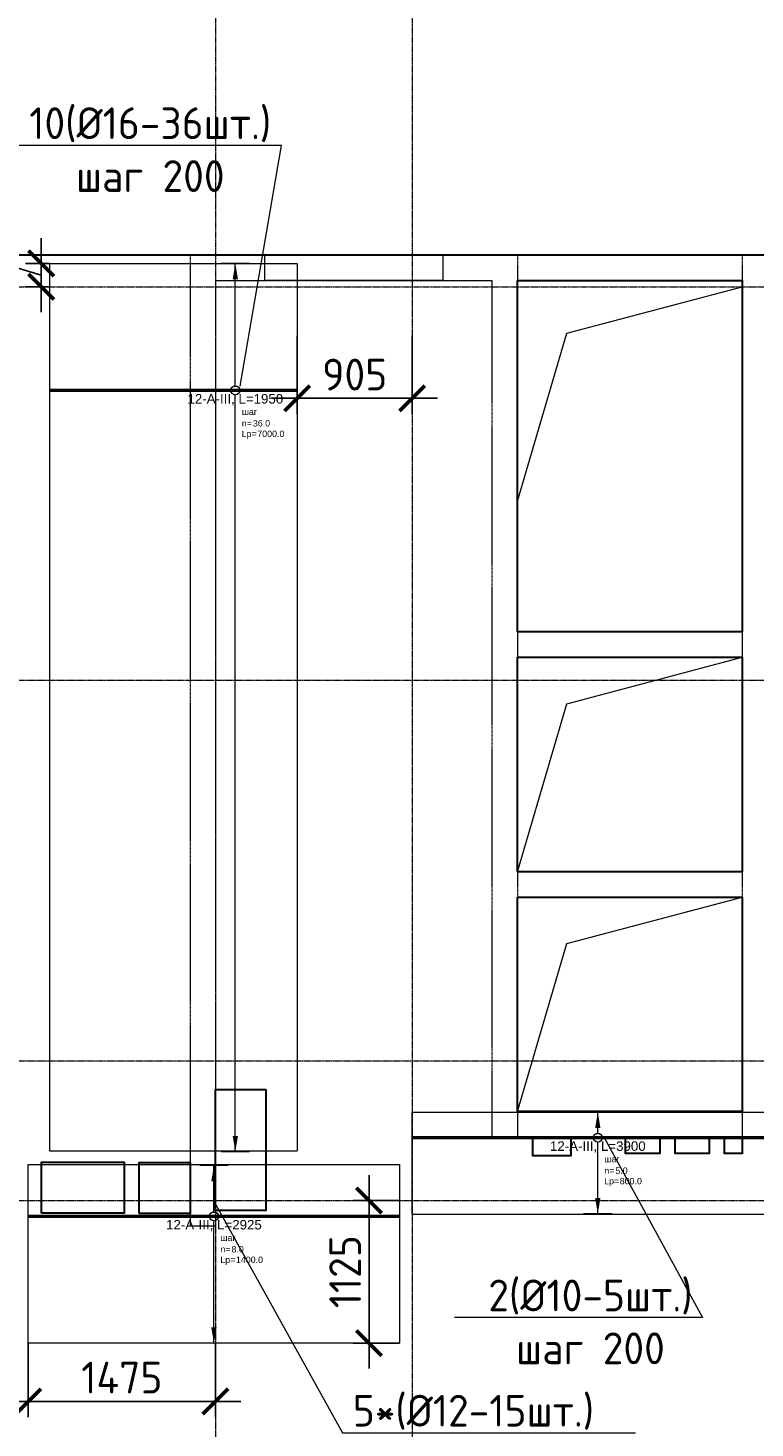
# Model space of a CAD drawing. Header units: millimetres. Extents: x -42044588 to 856694, y -806701 to 941911.
# Tile 235 of 256: x 22411 to 28137, y -424944 to -413912. Entities that reach past the tile are written whole.
import ezdxf
from ezdxf import colors
from ezdxf.entities.mleader import LeaderData, LeaderLine
from ezdxf.enums import TextEntityAlignment as Align
from ezdxf.math import Vec2, Vec3

# ---------------------------------------------------------------- set-up
doc = ezdxf.new("R2010")
doc.units = ezdxf.units.MM
doc.set_wipeout_variables(frame=1)
for name, pattern in [('01 Штриховая _4 мм_', [6, 3.5, -2.5]), ('______5', [1100, 800, -100, 100, -100]), ('DASHED', [7, 5, -2, 0]), ('GOST2.303 4', [7, 5, -2, 0]), ('осевая', [50.8, 31.75, -6.35, 6.35, -6.35])]:
    doc.linetypes.add(name, pattern=pattern)
doc.layers.add('0 @ 100', color=7, linetype='Continuous')
for name, color, linetype, lineweight in [('907Сл Осевые', 1, 'Continuous', 0), ('АрмСтер', 2, 'Continuous', 50), ('контур распр. стерхней', 2, 'GOST2.303 4', 20), ('Оси', 40, '______5', 18), ('Перекрытие ж_бетон', 1, 'Continuous', 30), ('подоснова', 151, 'Continuous', 5), ('РАЗМЕРЫ', 1, 'Continuous', 9), ('СТЕНЫ', 3, 'Continuous', 30), ('Узлы', 7, 'Continuous', 0)]:
    doc.layers.add(name, color=color, linetype=linetype, lineweight=lineweight)
doc.layers.add('АрмСтер_атрибуты', color=2, linetype='Continuous', lineweight=0, plot=False)
doc.styles.add('GOST-2.304_Type-B', font='GOST_Common.ttf')
doc.styles.get("Standard").update_dxf_attribs({"font": 'arial.ttf'})
doc.styles.add('Аннотативный', font='arial.ttf')
doc.styles.add('ГОСТ', font='GOST_Common.ttf')
doc.dimstyles.new('СПДС', dxfattribs={"dimscale": 100, "dimtxt": 2.5, "dimasz": 2, "dimexe": 1.25, "dimexo": 0, "dimtad": 1, "dimdec": 0, "dimrnd": 5, "dimtxsty": 'GOST-2.304_Type-B', "dimblk": 'ARCHTICK', "dimcen": 2.5, "dimdle": 2, "dimclrd": 1, "dimclre": 1, "dimclrt": 1, "dimadec": 0, "dimazin": 2, "dimtfac": 0.75, "dimtdec": 0, "dimtmove": 1, "dimatfit": 3, "dimfxl": 0, "dimtolj": 1, "dimarcsym": 0})

# ---------------------------------------------------------------- blocks, each defined once
blk = doc.blocks.new('подложка стн 1-го этажа')
at = {"layer": 'СТЕНЫ', "color": 252, "linetype": 'DASHED', "lineweight": 0, "ltscale": 0.5, "true_color": 0x939598, "transparency": 33554687}
for p, q in [((30274, 26362, -200), (30274, 19412, -200)), ((30274, 26362, -200), (30274, 26362, -200)), ((32044, 26362, -200), (32044, 19412, -200)), ((32044, 26362, -200), (32044, 26362, -200)), ((27894, 26162, -200), (27894, 18712, -200)), ((27894, 26162, -200), (27894, 26162, -200)), ((27894, 26162, -200), (30074, 26162, -200)), ((30074, 19412, -200), (30074, 26162, -200)), ((30074, 26162, -200), (30074, 26162, -200)), ((30274, 26162, -200), (30274, 26162, -200)), ((32044, 26162, -200), (30274, 26162, -200)), ((32044, 26162, -200), (32044, 26162, -200)), ((27694, 26112, -200), (27694, 26112, -200)), ((27694, 26112, -200), (27694, 18712, -200)), ((30274, 23392, -200), (30274, 23392, -200)), ((32044, 23392, -200), (30274, 23392, -200)), ((32044, 23392, -200), (32044, 23392, -200)), ((32044, 23192, -200), (30274, 23192, -200)), ((30274, 23192, -200), (30274, 23192, -200)), ((32044, 23192, -200), (32044, 23192, -200)), ((30274, 21502, -200), (32044, 21502, -200)), ((30274, 21502, -200), (30274, 21502, -200)), ((32044, 21502, -200), (32044, 21502, -200)), ((30274, 21302, -200), (30274, 21302, -200)), ((30274, 21302, -200), (32044, 21302, -200)), ((32044, 21302, -200), (32044, 21302, -200)), ((27894, 19962, -200), (27894, 19962, -200)), ((30274, 19612, -200), (30274, 19612, -200)), ((32044, 19612, -200), (30274, 19612, -200)), ((32044, 19612, -200), (32044, 19612, -200)), ((30074, 19412, -200), (30074, 19412, -200)), ((30074, 19412, -200), (32244, 19412, -200)), ((30274, 19412, -200), (30274, 19412, -200)), ((32044, 19412, -200), (32044, 19412, -200)), ((27694, 18712, -200), (27694, 18712, -200)), ((27694, 18712, -200), (27894, 18712, -200))]:
    blk.add_line(p, q, dxfattribs=at)
at = {"layer": 'СТЕНЫ', "color": 252, "linetype": 'DASHED', "lineweight": 0, "ltscale": 0.5, "true_color": 0x939598, "transparency": 33554687, "elevation": -200}
blk.add_lwpolyline([(35044, 26112), (35044, 26362), (27694, 26362), (27694, 26112)], dxfattribs=at)
at = {"layer": 'СТЕНЫ', "color": 252, "linetype": 'DASHED', "lineweight": 0, "ltscale": 0.5, "true_color": 0x939598, "transparency": 33554687, "elevation": -560}
blk.add_lwpolyline([(28284, 26365), (29684, 26365), (29684, 26162), (28284, 26162)], close=True, dxfattribs=at)
blk = doc.blocks.new('цукцкц')
at = {"layer": 'Перекрытие ж_бетон', "elevation": 4500}
blk.add_lwpolyline([(-257116, -588079), (-256716, -588079), (-256716, -588479), (-257116, -588479)], close=True, dxfattribs=at)
blk = doc.blocks.new('отв +6900')
at = {"color": 1, "lineweight": 30}
blk.add_lwpolyline([(-245612, -174547), (-246012, -174547), (-246012, -175497), (-245612, -175497)], close=True, dxfattribs=at)
at = {"layer": 'Перекрытие ж_бетон'}
for points, elevation in [([(-243511, -174919), (-243211, -174919), (-243211, -175069), (-243511, -175069)], 360), ([(-242781, -174919), (-242511, -174919), (-242511, -175049), (-242781, -175049)], 360), ([(-242391, -174919), (-242121, -174919), (-242121, -175049), (-242391, -175049)], 360), ([(-242001, -174919), (-241861, -174919), (-241861, -175049), (-242001, -175049)], 360), ([(-247381, -175519), (-247381, -175119), (-246731, -175119), (-246731, -175519)], 4500)]:
    blk.add_lwpolyline(points, close=True, dxfattribs=dict(at, elevation=elevation))
at = {"color": 1, "rotation": 90}
blk.add_blockref('цукцкц', (-834690, 81595), dxfattribs=at)
blk = doc.blocks.new('_None')
blk = doc.blocks.new('*U5506')
at = {"layer": 'РАЗМЕРЫ'}
for p, q in [((112, 1000), (-112, 1000)), ((112, -6000), (-112, -6000))]:
    blk.add_line(p, q, dxfattribs=at)
at = {"layer": 'РАЗМЕРЫ', "ltscale": 15}
blk.add_line((0, -6000), (0, 1000), dxfattribs=at)
at = {"layer": 'РАЗМЕРЫ'}
for points in [[(0, 1000), (21, 875), (-21, 875)], [(0, -6000), (21, -5875), (-21, -5875)]]:
    blk.add_solid(points, dxfattribs=at)
at = {"layer": 'АрмСтер_атрибуты', "color": 215, "ltscale": 15, "style": 'Аннотативный'}
for s, p in [('шаг', (51, -194)), ('Lр=', (50, -368)), ('n=', (51, -285))]:
    blk.add_text(s, height=50, dxfattribs=at).set_placement(p)
at = {"layer": 'АрмСтер_атрибуты', "style": 'Аннотативный', "flags": 8}
blk.add_attdef('ПОЗ', (110, 30), '', height=75, dxfattribs=at)
at = {"layer": 'АрмСтер_атрибуты', "flags": 9}
for tag, p in [('МАССА', (-1034, -210)), ('ОБОЗНАЧЕНИЕ', (-1034, -324))]:
    blk.add_attdef(tag, p, '', height=75, dxfattribs=at)
at = {"layer": 'АрмСтер_атрибуты', "color": 215, "style": 'Аннотативный'}
for tag, p, flags in [('ШАГ', (191, -194), 10), ('КОЛ', (138, -285), 8), ('ШИРИНА', (173, -368), 8)]:
    blk.add_attdef(tag, p, '', height=50, dxfattribs=dict(at, flags=flags))
at = {"linetype": 'Continuous', "lineweight": 0}
blk.add_wipeout([(35, 0), (28, 21), (11, 33), (-11, 33), (-28, 21), (-35, 0), (-28, -21), (-11, -33), (11, -33), (28, -21)], dxfattribs=at)
at = {"color": 0, "linetype": 'ByBlock', "lineweight": -2, "ltscale": 100}
blk.add_line((-1463, 0), (487, 0), dxfattribs=at)
at = {"layer": 'РАЗМЕРЫ'}
blk.add_circle((0, 0), 35, dxfattribs=at)
at = {"layer": 'АрмСтер_атрибуты', "style": 'Аннотативный', "flags": 8}
blk.add_attdef('НАИМЕНОВАНИЕ', text='', height=75, dxfattribs=at).set_placement((0, -29), align=Align.TOP_CENTER)
blk = doc.blocks.new('*U5034')
at = {"layer": 'РАЗМЕРЫ'}
for p, q in [((112, 400), (-112, 400)), ((112, -1000), (-112, -1000))]:
    blk.add_line(p, q, dxfattribs=at)
at = {"layer": 'РАЗМЕРЫ', "ltscale": 15}
blk.add_line((0, -1000), (0, 400), dxfattribs=at)
at = {"layer": 'РАЗМЕРЫ'}
for points in [[(0, 400), (21, 275), (-21, 275)], [(0, -1000), (21, -875), (-21, -875)]]:
    blk.add_solid(points, dxfattribs=at)
at = {"layer": 'АрмСтер_атрибуты', "color": 215, "ltscale": 15, "style": 'Аннотативный'}
for s, p in [('шаг', (51, -194)), ('Lр=', (50, -368)), ('n=', (51, -285))]:
    blk.add_text(s, height=50, dxfattribs=at).set_placement(p)
at = {"layer": 'АрмСтер_атрибуты', "style": 'Аннотативный', "flags": 8}
blk.add_attdef('ПОЗ', (110, 30), '', height=75, dxfattribs=at)
at = {"layer": 'АрмСтер_атрибуты', "color": 215, "style": 'Аннотативный'}
for tag, p, flags in [('ШАГ', (191, -194), 10), ('КОЛ', (138, -285), 8), ('ШИРИНА', (173, -368), 8)]:
    blk.add_attdef(tag, p, '', height=50, dxfattribs=dict(at, flags=flags))
at = {"layer": 'АрмСтер_атрибуты', "flags": 9}
for tag, p in [('МАССА', (-1034, -410)), ('ОБОЗНАЧЕНИЕ', (-1034, -524))]:
    blk.add_attdef(tag, p, '', height=75, dxfattribs=at)
at = {"linetype": 'Continuous', "lineweight": 0}
blk.add_wipeout([(35, 0), (28, 21), (11, 33), (-11, 33), (-28, 21), (-35, 0), (-28, -21), (-11, -33), (11, -33), (28, -21)], dxfattribs=at)
at = {"color": 0, "linetype": 'ByBlock', "lineweight": -2, "ltscale": 100}
blk.add_line((-1463, 0), (1462, 0), dxfattribs=at)
at = {"layer": 'РАЗМЕРЫ'}
blk.add_circle((0, 0), 35, dxfattribs=at)
at = {"layer": 'АрмСтер_атрибуты', "style": 'Аннотативный', "flags": 8}
blk.add_attdef('НАИМЕНОВАНИЕ', text='', height=75, dxfattribs=at).set_placement((0, -29), align=Align.TOP_CENTER)
blk = doc.blocks.new('*U2498')
at = {"layer": 'РАЗМЕРЫ'}
for p, q in [((112, 200), (-112, 200)), ((112, -600), (-112, -600))]:
    blk.add_line(p, q, dxfattribs=at)
at = {"layer": 'РАЗМЕРЫ', "ltscale": 15}
blk.add_line((0, -600), (0, 200), dxfattribs=at)
at = {"layer": 'РАЗМЕРЫ'}
for points in [[(0, 200), (21, 75), (-21, 75)], [(0, -600), (21, -475), (-21, -475)]]:
    blk.add_solid(points, dxfattribs=at)
at = {"layer": 'АрмСтер_атрибуты', "color": 215, "ltscale": 15, "style": 'Аннотативный'}
for s, p in [('шаг', (51, -194)), ('Lр=', (50, -368)), ('n=', (51, -285))]:
    blk.add_text(s, height=50, dxfattribs=at).set_placement(p)
at = {"layer": 'АрмСтер_атрибуты', "style": 'Аннотативный', "flags": 8}
blk.add_attdef('ПОЗ', (110, 30), '', height=75, dxfattribs=at)
at = {"layer": 'АрмСтер_атрибуты', "color": 215, "style": 'Аннотативный'}
for tag, p, flags in [('ШАГ', (191, -194), 10), ('КОЛ', (138, -285), 8), ('ШИРИНА', (173, -368), 8)]:
    blk.add_attdef(tag, p, '', height=50, dxfattribs=dict(at, flags=flags))
at = {"layer": 'АрмСтер_атрибуты', "flags": 9}
for tag, p in [('МАССА', (-1034, -1010)), ('ОБОЗНАЧЕНИЕ', (-1034, -1124))]:
    blk.add_attdef(tag, p, '', height=75, dxfattribs=at)
at = {"linetype": 'Continuous', "lineweight": 0}
blk.add_wipeout([(35, 0), (28, 21), (11, 33), (-11, 33), (-28, 21), (-35, 0), (-28, -21), (-11, -33), (11, -33), (28, -21)], dxfattribs=at)
at = {"color": 0, "linetype": 'ByBlock', "lineweight": -2, "ltscale": 100}
blk.add_line((-1463, 0), (2437, 0), dxfattribs=at)
at = {"layer": 'РАЗМЕРЫ'}
blk.add_circle((0, 0), 35, dxfattribs=at)
at = {"layer": 'АрмСтер_атрибуты', "style": 'Аннотативный', "flags": 8}
blk.add_attdef('НАИМЕНОВАНИЕ', text='', height=75, dxfattribs=at).set_placement((0, -29), align=Align.TOP_CENTER)
blk = doc.blocks.new('оси блок 2')
at = {"layer": 'Оси', "color": 16, "linetype": 'осевая', "lineweight": 0, "ltscale": 0.25, "transparency": 33554687}
for p, q in [((-65854.7, -322543), (-65854.7, -347914.1)), ((-64304.7, -322543), (-64304.7, -347914.1)), ((-89822.3, -326301.3), (-37238.5, -326301.3)), ((-89822.3, -329401.3), (-37238.5, -329401.3)), ((-89822.3, -332401.3), (-37238.5, -332401.3)), ((-89822.3, -333501.3), (-37238.5, -333501.3))]:
    blk.add_line(p, q, dxfattribs=at)
blk = doc.blocks.new('_ArchTick')
at = {"color": 0, "linetype": 'ByBlock', "const_width": 0.15}
blk.add_lwpolyline([(-0.5, -0.5), (0.5, 0.5)], dxfattribs=at)
blk = doc.blocks.new('*D6211')
at = {"layer": '907Сл Осевые', "color": 1, "lineweight": -2, "transparency": 16777216}
for p, q in [((22413, -424276), (22413, -424860)), ((23887, -424276), (23887, -424860)), ((24087, -424735), (22213, -424735))]:
    blk.add_line(p, q, dxfattribs=at)
at = {"layer": 'DEFPOINTS', "color": 0, "transparency": 16777216}
for p in [(22413, -424276), (23887, -424276), (22413, -424735)]:
    blk.add_point(p, dxfattribs=at)
at = {"layer": '907Сл Осевые', "color": 1, "lineweight": -2, "transparency": 16777216, "xscale": 200, "yscale": 200, "zscale": 200, "rotation": 180}
blk.add_blockref('_ArchTick', (22413, -424735), dxfattribs=at)
at = {"layer": '907Сл Осевые', "color": 1, "lineweight": -2, "transparency": 16777216, "xscale": 200, "yscale": 200, "zscale": 200}
blk.add_blockref('_ArchTick', (23887, -424735), dxfattribs=at)
at = {"layer": '907Сл Осевые', "color": 1, "lineweight": 0, "transparency": 16777216, "insert": (23150, -424547), "char_height": 250, "attachment_point": 5, "style": 'GOST-2.304_Type-B'}
blk.add_mtext('\\A1;1475', dxfattribs=at)
blk = doc.blocks.new('*D6212')
at = {"layer": '907Сл Осевые', "color": 1, "lineweight": -2, "transparency": 16777216}
for p, q in [((25097, -422951), (25097, -424476)), ((25338, -423151), (24972, -423151)), ((25338, -424276), (24972, -424276))]:
    blk.add_line(p, q, dxfattribs=at)
at = {"layer": 'DEFPOINTS', "color": 0, "transparency": 16777216}
for p in [(25338, -423151, 200), (25097, -424276), (25338, -424276)]:
    blk.add_point(p, dxfattribs=at)
at = {"layer": '907Сл Осевые', "color": 1, "lineweight": -2, "transparency": 16777216, "xscale": 200, "yscale": 200, "zscale": 200}
for p, rotation in [((25097, -423151), 90), ((25097, -424276), 270)]:
    blk.add_blockref('_ArchTick', p, dxfattribs=dict(at, rotation=rotation))
at = {"layer": '907Сл Осевые', "color": 1, "lineweight": 0, "transparency": 16777216, "insert": (24909, -423713), "char_height": 250, "attachment_point": 5, "rotation": 90, "style": 'GOST-2.304_Type-B'}
blk.add_mtext('\\A1;1125', dxfattribs=at)
blk = doc.blocks.new('*D6249')
at = {"layer": '907Сл Осевые', "color": 1, "lineweight": -2, "transparency": 16777216}
for p, q in [((22172, -415756), (22172, -415206)), ((22515, -416151), (22515, -415567)), ((22515, -415859), (22172, -415756)), ((22581, -415767), (22390, -415767)), ((22581, -415951), (22390, -415951))]:
    blk.add_line(p, q, dxfattribs=at)
at = {"layer": 'DEFPOINTS', "color": 0, "transparency": 16777216}
for p in [(22515, -415767), (22581, -415767, 43150), (22581, -415951, 200)]:
    blk.add_point(p, dxfattribs=at)
at = {"layer": '907Сл Осевые', "color": 1, "lineweight": -2, "transparency": 16777216, "xscale": 200, "yscale": 200, "zscale": 200}
for p, rotation in [((22515, -415767), 90), ((22515, -415951), 270)]:
    blk.add_blockref('_ArchTick', p, dxfattribs=dict(at, rotation=rotation))
at = {"layer": '907Сл Осевые', "color": 1, "lineweight": 0, "transparency": 16777216, "insert": (21984, -415481), "char_height": 250, "attachment_point": 5, "rotation": 90, "style": 'GOST-2.304_Type-B'}
blk.add_mtext('\\A1;185', dxfattribs=at)
blk = doc.blocks.new('*D6250')
at = {"layer": '907Сл Осевые', "color": 1, "lineweight": -2, "transparency": 16777216}
for p, q in [((24531, -416338), (24531, -416955)), ((25437, -416338), (25437, -416955)), ((24331, -416830), (25637, -416830))]:
    blk.add_line(p, q, dxfattribs=at)
at = {"layer": 'DEFPOINTS', "color": 0, "transparency": 16777216}
for p in [(24531, -416338, 43150), (25437, -416338, 200), (25437, -416830)]:
    blk.add_point(p, dxfattribs=at)
at = {"layer": '907Сл Осевые', "color": 1, "lineweight": -2, "transparency": 16777216, "xscale": 200, "yscale": 200, "zscale": 200, "rotation": 180}
blk.add_blockref('_ArchTick', (24531, -416830), dxfattribs=at)
at = {"layer": '907Сл Осевые', "color": 1, "lineweight": -2, "transparency": 16777216, "xscale": 200, "yscale": 200, "zscale": 200}
blk.add_blockref('_ArchTick', (25437, -416830), dxfattribs=at)
at = {"layer": '907Сл Осевые', "color": 1, "lineweight": 0, "transparency": 16777216, "insert": (24984, -416643), "char_height": 250, "attachment_point": 5, "style": 'GOST-2.304_Type-B'}
blk.add_mtext('\\A1;905', dxfattribs=at)

msp = doc.modelspace()

# ---------------------------------------------------------------- linework, layer by layer
at = {"layer": 'контур распр. стерхней', "linetype": '01 Штриховая _4 мм_', "elevation": 43150}
msp.add_lwpolyline([(24531.243, -422763.249), (22581.242, -422763.249), (22581.251, -415767.056), (24531.252, -415767.056)], close=True, dxfattribs=at)
at = {"layer": 'контур распр. стерхней', "linetype": '01 Штриховая _4 мм_'}
for points in [[(29352.357, -423262.444), (25436.563, -423262.444), (25436.572, -422456.072), (29336.569, -422456.072)], [(25337.757, -424275.802), (22412.751, -424275.802), (22412.76, -422867.83), (25337.757, -422867.83)]]:
    msp.add_lwpolyline(points, close=True, dxfattribs=at)
at = {"layer": 'Перекрытие ж_бетон'}
for points in [[(31037.249, -415700.97), (17797.249, -415700.97)], [(35984.76, -415700.97), (24247.249, -415700.97)]]:
    msp.add_lwpolyline(points, dxfattribs=at)
at = {"layer": 'Перекрытие ж_бетон', "elevation": 360.018}
for points in [[(26267.284, -415900.97), (28037.284, -415900.97), (28037.284, -418670.969), (26267.284, -418670.969)], [(26267.284, -418870.969), (28037.284, -418870.969), (28037.284, -420560.97), (26267.284, -420560.97)], [(26267.284, -420760.97), (28037.284, -420760.97), (28037.284, -422450.97), (26267.284, -422450.97)]]:
    msp.add_lwpolyline(points, close=True, dxfattribs=at)
at = {"layer": 'РАЗМЕРЫ', "color": 2, "lineweight": 0}
for points, elevation in [([(26267.284, -417640.971), (26655.855, -416316.734), (28037.284, -415950.971)], 360), ([(26267.284, -420560.969), (26655.855, -419236.732), (28037.284, -418870.969)], 360.018), ([(26267.284, -422450.97), (26655.855, -421126.733), (28037.284, -420760.97)], 360.018)]:
    msp.add_lwpolyline(points, dxfattribs=dict(at, elevation=elevation))

# ---------------------------------------------------------------- block references
for name, p in [('подложка стн 1-го этажа', (-4006.674, -442062.764, 560)), ('отв +6900', (269898.156, -247731.872, 200))]:
    msp.add_blockref(name, p)

# ---------------------------------------------------------------- leaders
at = {"layer": 'подоснова', "color": 5, "ltscale": 0.3}
ml = msp.add_multileader_mtext('Standard', dxfattribs=at)
ml.set_content('10(%%C16-36шт.)\\Pшаг 200', color=5, style='GOST-2.304_Type-B')
ml.set_leader_properties(color=256, linetype='ByLayer', lineweight=15)
ml.set_arrow_properties(name='NONE')
ml.build(insert=Vec2(0, 0))
ml.multileader.update_dxf_attribs({"text_left_attachment_type": 6, "text_right_attachment_type": 6, "dogleg_length": 0.1, "arrow_head_size": 18})
ctx = ml.context
ctx.base_point, ctx.char_height, ctx.arrow_head_size, ctx.landing_gap_size, ctx.plane_origin = Vec3(22341.034, -414837.07), 250, 18, 20, Vec3(13598.731, -410105.522)
ctx.left_attachment, ctx.right_attachment, ctx.text_align_type = 6, 6, 1
notes = []
notes.append((ctx, [(1, (1, 1, 0), (24406.134, -414837.07), (-1, 0), 0.1, [(0, [(24082.843, -416733.803)], 0, [])])]))
ctx.mtext.insert, ctx.mtext.alignment, ctx.mtext.flow_direction = Vec3(23373.534, -414537.07), 2, 5
at = {"layer": 'Узлы', "color": 80, "linetype": 'Continuous', "lineweight": 0}
ml = msp.add_multileader_mtext('Standard', dxfattribs=at)
ml.set_content('2(%%C10-5шт.)\\Pшаг 200', color=80, style='GOST-2.304_Type-B')
ml.set_leader_properties(color=256, linetype='ByLayer', lineweight=15)
ml.set_arrow_properties(name='NONE')
ml.build(insert=Vec2(0, 0))
ml.multileader.update_dxf_attribs({"text_left_attachment_type": 6, "text_right_attachment_type": 6, "dogleg_length": 0.1, "arrow_head_size": 18})
ctx = ml.context
ctx.base_point, ctx.char_height, ctx.arrow_head_size, ctx.landing_gap_size, ctx.plane_origin = Vec3(25958.63, -424074.83, 43150), 250, 18, 20, Vec3(18543.828, -418765.498, 43150)
ctx.left_attachment, ctx.right_attachment, ctx.text_align_type = 6, 6, 1
notes.append((ctx, [(1, (1, 1, 0), (27723.73, -424074.83, 43150), (-1, 0), 0.1, [(0, [(26949.519, -422656.072, 43150)], 0, [])])]))
ctx.mtext.insert, ctx.mtext.alignment, ctx.mtext.flow_direction = Vec3(26841.13, -423774.83, 43150), 2, 5
for ctx, leaders in notes:
    for number, flags, end, landing, length, lines in leaders:
        leader = LeaderData()
        leader.index, (leader.has_last_leader_line, leader.has_dogleg_vector, leader.attachment_direction) = number, flags
        leader.last_leader_point, leader.dogleg_vector, leader.dogleg_length = Vec3(end), Vec3(landing), length
        for number, points, colour, breaks in lines:
            line = LeaderLine()
            line.index, line.vertices, line.color, line.breaks = number, Vec3.list(points), colors.encode_raw_color(colour), breaks
            leader.lines.append(line)
        ctx.leaders.append(leader)

# ---------------------------------------------------------------- next in the draw order: block references
at = {"layer": 'АрмСтер', "ltscale": 15}
ref = msp.add_blockref('*U5506', (24043.751, -416767.056, 43150), dxfattribs=at)
ref.add_attrib('НАИМЕНОВАНИЕ', '12-A-III, L=1950', dxfattribs={"layer": 'АрмСтер_атрибуты', "height": 75, "style": 'Аннотативный', "flags": 8}).set_placement((24043.751, -416796.395, 43150), align=Align.TOP_CENTER)
ref.add_attrib('КОЛ', '36.0', (24181.8, -417052.182, 43150), dxfattribs={"layer": 'АрмСтер_атрибуты', "color": 215, "height": 50, "style": 'Аннотативный', "flags": 8})
ref.add_attrib('ШИРИНА', '7000.0', (24216.636, -417134.856, 43150), dxfattribs={"layer": 'АрмСтер_атрибуты', "color": 215, "height": 50, "style": 'Аннотативный', "flags": 8})
ref = msp.add_blockref('*U2498', (26899.072, -422656.072), dxfattribs=at)
ref.add_attrib('НАИМЕНОВАНИЕ', '12-A-III, L=3900', dxfattribs={"layer": 'АрмСтер_атрибуты', "height": 75, "style": 'Аннотативный', "flags": 8}).set_placement((26899.072, -422685.411), align=Align.TOP_CENTER)
ref.add_attrib('КОЛ', '5.0', (27037.121, -422941.197), dxfattribs={"layer": 'АрмСтер_атрибуты', "color": 215, "height": 50, "style": 'Аннотативный', "flags": 8})
ref.add_attrib('ШИРИНА', '800.0', (27071.957, -423023.872), dxfattribs={"layer": 'АрмСтер_атрибуты', "color": 215, "height": 50, "style": 'Аннотативный', "flags": 8})
ref = msp.add_blockref('*U5034', (23875.26, -423275.802), dxfattribs=at)
ref.add_attrib('НАИМЕНОВАНИЕ', '12-A-III, L=2925', dxfattribs={"layer": 'АрмСтер_атрибуты', "height": 75, "style": 'Аннотативный', "flags": 8}).set_placement((23875.26, -423305.14), align=Align.TOP_CENTER)
ref.add_attrib('КОЛ', '8.0', (24013.309, -423560.927), dxfattribs={"layer": 'АрмСтер_атрибуты', "color": 215, "height": 50, "style": 'Аннотативный', "flags": 8})
ref.add_attrib('ШИРИНА', '1400.0', (24048.145, -423643.601), dxfattribs={"layer": 'АрмСтер_атрибуты', "color": 215, "height": 50, "style": 'Аннотативный', "flags": 8})

# ---------------------------------------------------------------- next in the draw order: block references
at = {"layer": 'подоснова', "color": 5, "ltscale": 0.3}
msp.add_blockref('оси блок 2', (89741.825, -89649.648, 200), dxfattribs=at)

# ---------------------------------------------------------------- next in the draw order: texts
at = {"layer": '0 @ 100', "insert": (-41963.959, -385058.983), "char_height": 300, "width": 18500, "attachment_point": 1, "style": 'ГОСТ'}
msp.add_mtext('\\pi-900,l900,t900;{\\C7;1.^IАрмирование монолитной плиты  состоит из основного армирования ∅10 А500С с шагом  200х200мм  в нижней зоне, основного армирования ∅10 А500С с шагом  200х200мм  в  верхней зоне и дополнительного армирования, указанного на схемах армирования.\\P2.^IАрмирование плиты предусмотрено отдельными  стержнями заводской длины по осям Х и Y. При недостатке заводской длины стержней для армирования плиты, стыки стержней осуществлять внахлестку без  сварки. Стыки арматуры внахлестку должны располагаться вразбежку (через шаг). См. деталь стыковки арматуры.\\P3.^IВерхнюю и нижнюю арматуру вязать вязальной проволокой через пересечение.  Стержни основной и дополнительной арматуры укладывать в соответствии с сечениями .\\P4.^IПо периметру плиты и у отверстий  у концов основной арматуры устанавливать П-образные элементы Ск1.\\P5.^IПозиции со знаком "*" укладываются с шагом 100 мм\\P6.^IДля фиксации в проектном положении стержней верхней сетки устанавливать фиксаторы Ф1 с шагом 600х600мм.\\P7.^IДиаметр оправки стержня при d<20мм - 5d, при d≥20мм - 8d\\P8.^IКаркасы поперечного армирования устанавливаются до начала устройство верхней сетки армирования.\\P9.^IОбрамления отверстий см. лист 8. В местах расположения отверстий осуществить прерывания основной и дополнительной сеток арматуры. Отверстия обрамляются двумя стержнями арматуры, расход стали на обрамление учтен на листе 40.\\P10.^IПроемы размерами до 300х300 допускается выполнять по месту методом алмазного бурения.\\P11.^IСечения 3-3;4-4;5-5 см. лист 8.}', dxfattribs=at)

# ---------------------------------------------------------------- next in the draw order: dimensions: what is measured, and where the dimension line sits
at = {"layer": '907Сл Осевые', "lineweight": 0}
for base, p1, p2, picture, middle in [((22515.284, -415767.056), (22581.251, -415950.97, 200), (22581.251, -415767.056, 43150), '*D6249', (21984.034, -415693.388)), ((25096.957, -424275.802), (25337.757, -423150.97, 200), (25337.757, -424275.802), '*D6212', (24909.457, -423713.386))]:
    dim = msp.add_linear_dim(base=base, p1=p1, p2=p2, angle=90, dimstyle='СПДС', dxfattribs=at)
    dim.commit()
    dim.dimension.update_dxf_attribs({"geometry": picture, "text_midpoint": middle})
for base, p1, p2, picture, middle in [((25437.107, -416830.411), (24531.252, -416338.113, 43150), (25437.107, -416338.113, 200), '*D6250', (24984.179, -416642.911)), ((22412.751, -424734.819), (23887.107, -424275.802), (22412.751, -424275.802), '*D6211', (23149.929, -424547.319))]:
    dim = msp.add_linear_dim(base=base, p1=p1, p2=p2, dimstyle='СПДС', dxfattribs=at)
    dim.commit()
    dim.dimension.update_dxf_attribs({"geometry": picture, "text_midpoint": middle})

# ---------------------------------------------------------------- next in the draw order: leaders
at = {"layer": 'подоснова', "color": 4, "ltscale": 0.3}
ml = msp.add_multileader_mtext('Standard', dxfattribs=at)
ml.set_content('5*(%%C12-15шт.)\\Pшаг 100', color=4, style='GOST-2.304_Type-B')
ml.set_leader_properties(color=256, linetype='ByLayer', lineweight=15)
ml.set_arrow_properties(name='NONE')
ml.build(insert=Vec2(0, 0))
ml.multileader.update_dxf_attribs({"text_left_attachment_type": 6, "text_right_attachment_type": 6, "dogleg_length": 0.1, "arrow_head_size": 18})
ctx = ml.context
ctx.base_point, ctx.char_height, ctx.arrow_head_size, ctx.landing_gap_size, ctx.plane_origin = Vec3(24888.762, -424983.141, 43150), 250, 18, 20, Vec3(15607.066, -418765.498, 43150)
ctx.left_attachment, ctx.right_attachment, ctx.text_align_type = 6, 6, 1
notes = []
notes.append((ctx, [(0, (1, 1, 0), (24888.662, -424983.141, 43150), (1, 0), 0.1, [(0, [(23875.479, -423155.671, 43150)], 0, [])])]))
ctx.mtext.insert, ctx.mtext.alignment, ctx.mtext.flow_direction = Vec3(25919.368, -424683.141, 43150), 2, 5
for ctx, leaders in notes:
    for number, flags, end, landing, length, lines in leaders:
        leader = LeaderData()
        leader.index, (leader.has_last_leader_line, leader.has_dogleg_vector, leader.attachment_direction) = number, flags
        leader.last_leader_point, leader.dogleg_vector, leader.dogleg_length = Vec3(end), Vec3(landing), length
        for number, points, colour, breaks in lines:
            line = LeaderLine()
            line.index, line.vertices, line.color, line.breaks = number, Vec3.list(points), colors.encode_raw_color(colour), breaks
            leader.lines.append(line)
        ctx.leaders.append(leader)

doc.saveas('drawing.dxf')
